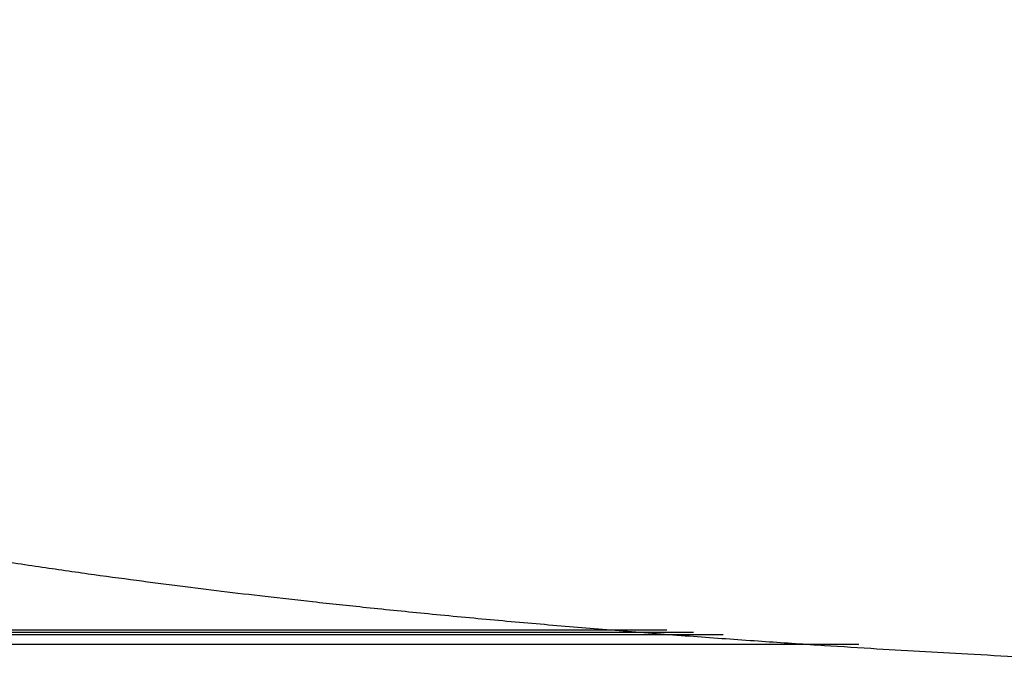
# Model space of a CAD drawing. Header units: millimetres. Extents: x -382 to 385, y -44 to 2191.
# Tile 58 of 256: x -105 to -56, y -42 to -10. Entities that reach past the tile are written whole.
import ezdxf

# ---------------------------------------------------------------- set-up
doc = ezdxf.new("R2010")
doc.units = ezdxf.units.MM
doc.layers.add('ORTHO$8', color=7, linetype='CONTINUOUS', true_color=0xffffff)

msp = doc.modelspace()

# ---------------------------------------------------------------- linework, layer by layer
at = {"layer": 'ORTHO$8', "color": 7, "linetype": 'Continuous'}
for p, q in [((-179.797, -40.989), (-69.674, -40.989)), ((-178.2, -40.877), (-71.154, -40.877)), ((-62.939, -41.5), (-358.9, -41.5))]:
    msp.add_line(p, q, dxfattribs=at)
at = {"layer": 'ORTHO$8', "color": 252, "linetype": 'Continuous'}
msp.add_line((-72.475, -40.776), (-178.2, -40.776), dxfattribs=at)
at = {"layer": 'ORTHO$8', "color": 7, "linetype": 'Continuous'}
msp.add_open_spline([(-54.656, -42.13), (-54.734, -42.126), (-55.692, -42.076), (-57.448, -41.983), (-59.929, -41.843), (-62.414, -41.695), (-65.088, -41.526), (-68.029, -41.329), (-71.181, -41.103), (-74.447, -40.852), (-77.745, -40.58), (-81.048, -40.289), (-84.272, -39.985), (-87.282, -39.68), (-89.983, -39.391), (-92.381, -39.12), (-94.578, -38.859), (-96.71, -38.594), (-98.921, -38.308), (-101.314, -37.982), (-103.946, -37.603), (-106.833, -37.162), (-109.993, -36.647), (-113.458, -36.036), (-117.249, -35.311), (-121.275, -34.462), (-125.272, -33.526), (-128.991, -32.558), (-132.423, -31.57), (-135.796, -30.497), (-139.364, -29.226), (-143.147, -27.686), (-146.817, -25.926), (-150.038, -24.08), (-152.644, -22.292), (-154.703, -20.599), (-156.311, -19.013), (-157.582, -17.504), (-158.624, -15.993), (-159.505, -14.373), (-160.216, -12.56), (-160.531, -11.212), (-160.64, -10.476), (-160.646, -10.436)], degree=3, knots=[0, 0, 0, 0, 0.001764, 0.021549, 0.039562, 0.05776, 0.077741, 0.100167, 0.124572, 0.149575, 0.174845, 0.200275, 0.225663, 0.249483, 0.270287, 0.288752, 0.305728, 0.322054, 0.339151, 0.358233, 0.379174, 0.402328, 0.427987, 0.456147, 0.487604, 0.522394, 0.557971, 0.590582, 0.620293, 0.650401, 0.683724, 0.721995, 0.762933, 0.799696, 0.831927, 0.860285, 0.885015, 0.906779, 0.927671, 0.949365, 0.972816, 0.998538, 1, 1, 1, 1], dxfattribs=at)

doc.saveas('drawing.dxf')
